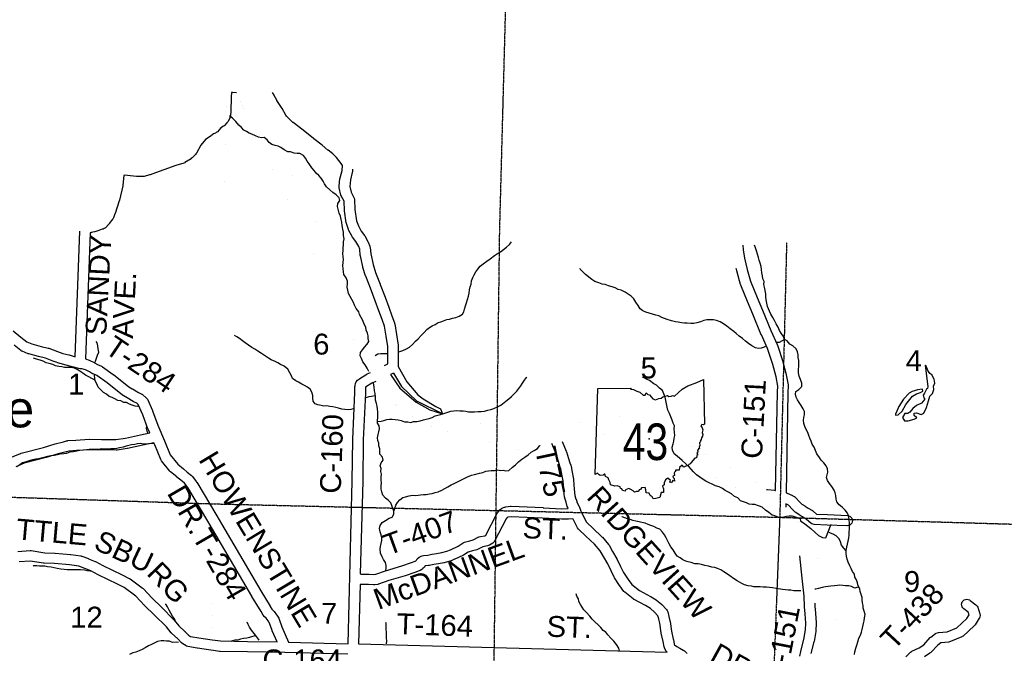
# Model space of a CAD drawing. Header units: feet. Extents: x 0 to 202804, y -79218 to 133300.
# Tile 17 of 27: x 88676 to 107522, y 29433 to 41559. Entities that reach past the tile are written whole.
import ezdxf
from ezdxf.enums import TextEntityAlignment as Align

# ---------------------------------------------------------------- set-up
doc = ezdxf.new("R2010")
doc.units = ezdxf.units.FT
doc.header["$MEASUREMENT"] = 0
doc.linetypes.add('HIDDEN', pattern=[0.375, 0.25, -0.125])
doc.linetypes.add('HIDDEN2', pattern=[0.1875, 0.125, -0.0625])
for name, color, linetype in [('61', 7, 'Continuous'), ('62', 7, 'Continuous'), ('COUNTY-RD', 7, 'Continuous'), ('CR-TEXT', 7, 'Continuous'), ('MTEXT', 2, 'Continuous'), ('RT-MKR', 7, 'Continuous'), ('SECTION', 8, 'HIDDEN2'), ('SECTION-TEXT', 8, 'Continuous'), ('STATE-FEDERAL', 2, 'Continuous'), ('TOWNSHIP-LINE', 9, 'HIDDEN'), ('TR-TEXT', 6, 'Continuous'), ('TWP-RD', 6, 'Continuous'), ('WATERWAY', 14, 'Continuous')]:
    doc.layers.add(name, color=color, linetype=linetype)
doc.styles.add('Arial', font='arial.ttf')

# ---------------------------------------------------------------- blocks, each defined once
blk = doc.blocks.new('SR3  _')
at = {"layer": '61', "color": 0, "linetype": 'Continuous'}
blk.add_lwpolyline([(-794, 884), (-240, 893), (-249, 876), (-197, 872), (-141, 842), (-94, 823), (-37, 777), (-2, 778), (12, 815), (39, 786), (70, 781), (124, 713), (168, 698), (222, 722), (262, 725), (291, 749), (367, 768), (388, 756), (428, 759), (448, 768), (484, 760), (545, 812), (609, 873), (707, 931), (853, 985), (968, 1034), (985, 294), (985, 294), (968, 283), (941, 288), (924, 267), (946, 233), (956, 196), (947, 156), (956, 122), (950, 94), (933, 67), (927, 40), (913, 12), (914, -3), (901, -16), (903, -62), (896, -88), (899, -110), (877, -115), (882, -134), (868, -148), (871, -172), (855, -188), (870, -219), (858, -229), (848, -266), (820, -274), (763, -343), (744, -369), (721, -376), (709, -403), (681, -403), (640, -421), (613, -389), (566, -428), (560, -472), (501, -471), (503, -494), (490, -500), (478, -523), (485, -563), (457, -573), (460, -596), (478, -610), (486, -655), (456, -646), (432, -683), (407, -674), (415, -643), (373, -605), (333, -635), (312, -684), (312, -717), (282, -737), (301, -783), (298, -815), (299, -845), (261, -844), (239, -926), (239, -926), (174, -942), (129, -951), (114, -914), (81, -895), (61, -857), (15, -852), (4, -800), (-2, -759), (-65, -769), (-82, -795), (-104, -801), (-117, -827), (-148, -829), (-180, -841), (-202, -816), (-255, -791), (-279, -778), (-330, -798), (-340, -822), (-380, -812), (-390, -785), (-414, -777), (-419, -748), (-471, -733), (-511, -739), (-581, -716), (-585, -679), (-609, -633), (-621, -602), (-665, -577), (-674, -540), (-689, -541), (-701, -556), (-751, -563), (-770, -548), (-798, -522), (-834, -543), (-834, -543), (-794, 884)], close=True, dxfattribs=at)
at = {"layer": '61', "color": 0}
blk.add_point((63, 48), dxfattribs=at)
at = {"layer": '62', "color": 0, "linetype": 'Continuous'}
blk.add_line((-834, -543), (-794, 884), dxfattribs=at)
for points in [[(-794, 884), (-240, 893), (-249, 876), (-197, 872), (-141, 842), (-94, 823), (-37, 777), (-2, 778), (12, 815), (39, 786), (70, 781), (124, 713), (168, 698), (222, 722), (262, 725), (291, 749), (367, 768), (388, 756), (428, 759), (448, 768), (484, 760), (545, 812), (609, 873), (707, 931), (853, 985), (968, 1034), (985, 294)], [(985, 294), (968, 283), (941, 288), (924, 267), (946, 233), (956, 196), (947, 156), (956, 122), (950, 94), (933, 67), (927, 40), (913, 12), (914, -3), (901, -16), (903, -62), (896, -88), (899, -110), (877, -115), (882, -134), (868, -148), (871, -172), (855, -188), (870, -219), (858, -229), (848, -266), (820, -274), (763, -343), (744, -369), (721, -376), (709, -403), (681, -403), (640, -421), (613, -389), (566, -428), (560, -472), (501, -471), (503, -494), (490, -500), (478, -523), (485, -563), (457, -573), (460, -596), (478, -610), (486, -655), (456, -646), (432, -683), (407, -674), (415, -643), (373, -605), (333, -635), (312, -684), (312, -717), (282, -737), (301, -783), (298, -815), (299, -845), (261, -844), (239, -926)], [(239, -926), (174, -942), (129, -951), (114, -914), (81, -895), (61, -857), (15, -852), (4, -800), (-2, -759), (-65, -769), (-82, -795), (-104, -801), (-117, -827), (-148, -829), (-180, -841), (-202, -816), (-255, -791), (-279, -778), (-330, -798), (-340, -822), (-380, -812), (-390, -785), (-414, -777), (-419, -748), (-471, -733), (-511, -739), (-581, -716), (-585, -679), (-609, -633), (-621, -602), (-665, -577), (-674, -540), (-689, -541), (-701, -556), (-751, -563), (-770, -548), (-798, -522), (-834, -543)]]:
    blk.add_lwpolyline(points, dxfattribs=at)

msp = doc.modelspace()

# ---------------------------------------------------------------- linework, layer by layer
at = {"layer": 'COUNTY-RD', "linetype": 'Continuous'}
for p, q in [((95923, 34924), (96084, 34630)), ((95829, 34795), (95981, 34541)), ((95981, 34541), (96274, 34267)), ((96084, 34630), (96296, 34382)), ((96296, 34382), (96398, 34304)), ((96398, 34304), (96643, 34157)), ((96274, 34267), (96764, 34020)), ((96643, 34157), (96731, 34114)), ((96731, 34114), (96769, 34014))]:
    msp.add_line(p, q, dxfattribs=at)
for points in [[(92826, 40162), (92750, 40164), (92750, 40164), (92731, 40165), (92727, 40080), (92727, 40080), (92716, 39797), (92716, 39797), (92716, 39790), (92705, 39700), (92693, 39661), (92693, 39661), (92693, 39661), (92693, 39661), (92693, 39661), (92660, 39605), (92660, 39605), (92644, 39584), (92594, 39534), (92581, 39524), (92579, 39522), (92529, 39489), (92463, 39416), (92439, 39397), (92422, 39389), (92386, 39376), (92355, 39347), (92345, 39339), (92342, 39337), (92233, 39263), (92144, 39159), (92058, 39002), (92057, 39000), (92043, 38981), (91978, 38913), (91961, 38900), (91959, 38897), (91840, 38824), (91837, 38822), (91816, 38813), (91664, 38768), (91438, 38688), (91438, 38688), (91274, 38629), (91274, 38629), (91172, 38591), (91169, 38590), (91164, 38588), (91058, 38559), (91031, 38555), (91027, 38555), (90915, 38560), (90915, 38560), (90912, 38560), (90798, 38568), (90797, 38569), (90792, 38569), (90690, 38582), (90670, 38580), (90670, 38575), (90651, 38390), (90650, 38388), (90649, 38378), (90586, 38102), (90584, 38097), (90583, 38092), (90502, 37850), (90500, 37847), (90500, 37845), (90470, 37769), (90463, 37756), (90457, 37746), (90391, 37656), (90388, 37654), (90382, 37646), (90316, 37578), (90294, 37561), (90273, 37552), (90258, 37548), (90258, 37548), (90190, 37527), (90113, 37502), (90110, 37501), (90107, 37500), (90047, 37484), (90042, 37483), (90039, 37482), (90026, 37480), (89938, 35066)], [(95660, 34941), (95723, 34973), (95723, 35050), (95722, 35302), (95691, 35499), (95690, 35500), (95690, 35500), (95661, 35696), (95613, 35820), (95613, 35821), (95612, 35823), (95553, 35989), (95482, 36180), (95389, 36422), (95300, 36649), (95300, 36651), (95298, 36655), (95247, 36818), (95246, 36822), (95244, 36826), (95197, 37039), (95196, 37049), (95195, 37052), (95185, 37168), (95165, 37220), (95110, 37314), (95048, 37398), (95042, 37408), (95041, 37410), (94979, 37522), (94979, 37524), (94972, 37539), (94970, 37544), (94970, 37544), (94932, 37657), (94931, 37667), (94928, 37674), (94895, 37899), (94894, 37907), (94894, 37908), (94884, 38084), (94835, 38178), (94834, 38181), (94826, 38202), (94794, 38338), (94792, 38361), (94792, 38371), (94807, 38519), (94808, 38523), (94810, 38534), (94846, 38673), (94852, 38768), (94832, 38805), (94742, 38923), (94668, 38992), (94578, 39060), (94577, 39061), (94573, 39064), (94467, 39155), (94304, 39282), (94303, 39283), (94302, 39284), (94100, 39447), (93910, 39589), (93907, 39593), (93898, 39600), (93786, 39714), (93771, 39734), (93771, 39735), (93701, 39859), (93599, 40015), (93596, 40019), (93596, 40020), (93547, 40106), (93547, 40106), (93547, 40106), (93547, 40106), (93547, 40106), (93544, 40112), (93518, 40164)], [(95048, 38696), (95045, 38651), (95044, 38647), (95042, 38632), (95005, 38492), (94993, 38367), (95018, 38260), (95071, 38159), (95075, 38143), (95083, 38118), (95094, 37924), (95125, 37712), (95159, 37611), (95213, 37512), (95274, 37429), (95281, 37420), (95281, 37420), (95281, 37420), (95281, 37420), (95281, 37420), (95342, 37313), (95342, 37313), (95349, 37299), (95377, 37227), (95380, 37209), (95383, 37200), (95394, 37076), (95439, 36874), (95488, 36719), (95576, 36495), (95576, 36495), (95576, 36494), (95669, 36251), (95669, 36251), (95670, 36250), (95741, 36057), (95741, 36057), (95741, 36056), (95800, 35891), (95851, 35757), (95853, 35746), (95857, 35737), (95888, 35531), (95921, 35327), (95922, 35311), (95922, 35311), (95922, 35311), (95922, 35310), (95922, 35310), (95923, 35050), (95923, 35050), (95923, 35050), (95923, 34924)], [(88554, 35606), (88696, 35483), (88812, 35393), (88908, 35355), (89087, 35306), (89223, 35274), (89231, 35271), (89236, 35270), (89403, 35206), (89504, 35170), (89615, 35144), (89617, 35143), (89621, 35143), (89739, 35108), (89827, 37514)], [(102515, 37245), (102521, 37152), (102551, 36994), (102601, 36780), (102664, 36553), (102792, 36245), (102792, 36245), (102792, 36245), (102895, 35998), (102896, 35998), (102896, 35998), (103056, 35608), (103174, 35342), (103175, 35339), (103178, 35332), (103281, 35017), (103281, 35015), (103282, 35012), (103347, 34771), (103348, 34767), (103349, 34764), (103384, 34573), (103386, 34555), (103386, 34550), (103380, 34425), (103344, 32502)], [(103145, 32550), (103180, 34430), (103180, 34431), (103180, 34434), (103186, 34548), (103153, 34723), (103090, 34958), (102989, 35265), (102872, 35528), (102872, 35528), (102871, 35530), (102711, 35922), (102608, 36168), (102608, 36168), (102477, 36481), (102476, 36485), (102473, 36493), (102408, 36728), (102407, 36730), (102407, 36732), (102391, 36798)], [(89866, 34879), (89839, 34878), (89834, 34878), (89808, 34881), (89710, 34908), (89709, 34908), (89708, 34908), (89567, 34950), (89454, 34976), (89448, 34978), (89443, 34979), (89335, 35018), (89333, 35019), (89332, 35019), (89171, 35081), (89039, 35112), (89038, 35113), (89036, 35113), (88850, 35164), (88844, 35166), (88840, 35167), (88726, 35212), (88712, 35218), (88701, 35226), (88571, 35327)], [(95092, 34421), (95094, 34539), (95095, 34540), (95096, 34557), (95105, 34597), (95116, 34627), (95141, 34657), (95161, 34672), (95162, 34672), (95162, 34672), (95178, 34684), (95185, 34689), (95185, 34690), (95318, 34774), (95321, 34776), (95328, 34779), (95390, 34809)], [(95829, 34795), (95774, 34770)], [(95492, 34636), (95419, 34601), (95296, 34523), (95294, 34522), (95292, 34415), (95292, 34415), (95292, 34413), (95252, 33520), (95241, 32726), (95241, 32726), (95241, 32725), (95196, 30951)], [(93822, 29647), (94962, 29617), (95041, 32730), (95052, 33525), (95052, 33525), (95052, 33528), (95092, 34421)], [(103340, 32292), (103339, 32231)], [(88642, 31384), (88876, 31398), (88882, 31398), (88897, 31397), (89157, 31356), (89350, 31350), (89350, 31350), (89355, 31349), (89649, 31324), (89650, 31324), (89654, 31324), (89847, 31297), (89856, 31293), (89868, 31291), (89992, 31245), (89994, 31244), (89995, 31243), (90121, 31191), (90129, 31187), (90129, 31187), (90270, 31113), (90636, 30934), (90637, 30934), (90772, 30867), (90778, 30864), (90788, 30858), (91023, 30684), (91027, 30680), (91037, 30672), (91211, 30487)], [(92387, 29487), (92387, 29487), (92332, 29495), (92332, 29495), (92078, 29530), (92077, 29530), (92075, 29531), (91896, 29561), (91866, 29572), (91864, 29573), (91863, 29573), (91863, 29573), (91863, 29573), (91796, 29611), (91796, 29612), (91772, 29631), (91701, 29708), (91584, 29816), (91579, 29822), (91575, 29826), (91484, 29937), (91251, 30172), (91070, 30344), (91069, 30347), (91067, 30348), (90897, 30529), (90676, 30691), (90549, 30754), (90549, 30754), (90181, 30934), (90178, 30935), (90178, 30935), (90040, 31008), (89920, 31058), (89808, 31100), (89630, 31125), (89340, 31150), (89145, 31157), (89144, 31157), (89133, 31158), (88877, 31197), (88666, 31186)], [(95191, 30751), (95162, 29612)], [(91211, 30487), (91390, 30316), (91391, 30315), (91392, 30314), (91629, 30075), (91633, 30070), (91636, 30067), (91725, 29958), (91840, 29852), (91842, 29849), (91845, 29846), (91909, 29778), (91948, 29756), (92107, 29728), (92359, 29693), (92360, 29693), (92360, 29693), (92416, 29685), (92416, 29685), (92522, 29669), (93038, 29661), (93038, 29661), (93602, 29651)], [(94959, 29418), (93754, 29448), (93754, 29448), (93035, 29461), (93035, 29461), (92512, 29469), (92512, 29469), (92499, 29470), (92387, 29487)]]:
    msp.add_lwpolyline(points, dxfattribs=at)
at = {"layer": 'SECTION'}
for points in [[(97132, 10533), (97536, 21392), (97633, 24109), (97760, 29451), (97864, 37518), (98006, 42814), (98101, 46520), (98101, 46520), (98090, 48228), (98261, 53481), (98368, 57988)], [(103355, 37297), (103224, 32036)], [(60181, 33228), (70860, 32988), (75720, 32742), (75720, 32742), (76216, 32725), (87057, 32469), (92430, 32292), (97832, 32165), (97871, 32164)], [(97795, 32166), (103224, 32036)], [(103224, 32036), (113634, 31731)]]:
    msp.add_lwpolyline(points, dxfattribs=at)
at = {"layer": 'SECTION', "flags": 128}
msp.add_lwpolyline([(103223, 32023), (103014, 26655), (102873, 21262), (102711, 15964), (102640, 13220)], dxfattribs=at)
at = {"layer": 'STATE-FEDERAL', "linetype": 'Continuous'}
for p, q in [((95774, 34770), (95951, 34505)), ((95951, 34505), (96262, 34239)), ((96262, 34239), (96527, 34095)), ((96527, 34095), (96768, 34014))]:
    msp.add_line(p, q, dxfattribs=at)
at = {"layer": 'STATE-FEDERAL', "linetype": 'Continuous', "const_width": 0.05}
for points in [[(95390, 34809), (95112, 35339), (94532, 36576), (93781, 38156), (93264, 39198), (92826, 40162)], [(95660, 34941), (95381, 35472), (94803, 36704), (94051, 38288), (93535, 39327), (93169, 40133)], [(97157, 33608), (96859, 33671), (96571, 33762), (96371, 33840), (95951, 34112), (95624, 34442), (95492, 34636)], [(97219, 33901), (96935, 33961), (96768, 34014)], [(102968, 32570), (102548, 32848), (101791, 33247), (101111, 33628), (100690, 33848), (100474, 33940), (100290, 33986), (100009, 33956), (99326, 33829), (98876, 33758), (98516, 33672), (98339, 33648), (98116, 33632), (97922, 33683), (97768, 33744), (97597, 33815), (97328, 33878), (97219, 33901)], [(98862, 33446), (98571, 33377), (98371, 33350), (98088, 33329), (97828, 33398), (97655, 33466), (97505, 33529), (97262, 33585), (97157, 33608)], [(103611, 31299), (103589, 31365), (103447, 31618), (103259, 31865), (103129, 32016), (102791, 32327), (102395, 32590), (101647, 32983), (100968, 33364), (100562, 33577), (100378, 33654), (100269, 33682), (100052, 33659), (99377, 33533), (99062, 33484)], [(104521, 29355), (104351, 29916), (104140, 30617), (103996, 31102), (103864, 31488), (103698, 31783), (103492, 32053), (103345, 32225), (103339, 32231)], [(104684, 27781), (104659, 27843), (104462, 28542), (104383, 28804), (104253, 29205), (104064, 29829), (103895, 30391)]]:
    msp.add_lwpolyline(points, dxfattribs=at)
at = {"layer": 'TOWNSHIP-LINE', "const_width": 0.03}
msp.add_lwpolyline([(91817, 10612), (92567, 37592), (92567, 37592), (92992, 53589), (93289, 64195), (93445, 69902), (93445, 69902), (93804, 80538), (94259, 102189), (94259, 102189), (94431, 107636), (94660, 117211), (94890, 123288), (95062, 128621), (95128, 133300)], dxfattribs=at)
at = {"layer": 'TWP-RD', "linetype": 'Continuous'}
for points in [[(89938, 35066), (90006, 35043), (90016, 35039), (90018, 35038), (90101, 34998), (90107, 34995), (90107, 34995), (90168, 34960), (90243, 34926), (90252, 34921), (90259, 34917), (90467, 34771), (90467, 34770), (90471, 34767), (90764, 34535), (90832, 34495), (90832, 34495), (90833, 34495), (90833, 34494), (90833, 34494), (90835, 34494), (90950, 34423), (91014, 34393), (91021, 34389), (91036, 34378), (91093, 34329), (91115, 34303), (91120, 34294), (91217, 34078), (91217, 34076), (91219, 34071), (91319, 33799), (91445, 33499), (91445, 33499), (91445, 33499), (91558, 33230), (91702, 33053), (91810, 32961), (91884, 32901), (91965, 32837), (91974, 32827), (91983, 32819), (92057, 32720), (92063, 32711), (92064, 32711), (92447, 32064), (92447, 32063), (92447, 32063), (92537, 31910), (92537, 31910), (92537, 31910), (92537, 31910), (92537, 31910), (93292, 30625), (93469, 30335), (93470, 30333), (93471, 30331), (93502, 30275), (93534, 30248), (93541, 30239), (93547, 30233), (93594, 30172), (93600, 30164), (93601, 30163), (93636, 30106), (93637, 30104), (93645, 30086), (93695, 29941), (93822, 29647)], [(88521, 33186), (88690, 33258), (88695, 33259), (88704, 33262), (89129, 33374), (89354, 33440), (89356, 33441), (89357, 33441), (89516, 33483), (89574, 33500), (89592, 33502), (89596, 33503), (89754, 33513), (89754, 33513), (90006, 33529), (90012, 33529), (90014, 33529), (90242, 33526), (90242, 33526), (90518, 33522), (90701, 33551), (90990, 33613), (90990, 33613), (90990, 33613), (91165, 33649), (91133, 33724), (91133, 33725), (91132, 33728), (91033, 33999), (90946, 34192), (90916, 34218), (90859, 34244), (90852, 34248), (90850, 34250), (90731, 34323), (90657, 34366), (90657, 34366), (90657, 34366), (90656, 34367), (90656, 34367), (90645, 34374), (90349, 34609), (90152, 34748), (90081, 34780), (90074, 34784), (90073, 34784), (90011, 34819), (89937, 34855), (89866, 34879)], [(93602, 29651), (93510, 29865), (93510, 29867), (93508, 29872), (93460, 30011), (93433, 30054), (93395, 30103), (93357, 30136), (93336, 30161), (93336, 30163), (93297, 30232), (93121, 30522), (93120, 30523), (93120, 30523), (93120, 30523), (93120, 30523), (93120, 30523), (92364, 31809), (92364, 31810), (92364, 31810), (92275, 31962), (92275, 31962), (91894, 32604), (91831, 32688), (91760, 32745), (91760, 32745), (91759, 32745), (91684, 32805), (91683, 32806), (91681, 32808), (91565, 32907), (91559, 32915), (91552, 32920), (91393, 33115), (91384, 33128), (91379, 33140), (91260, 33422), (91260, 33422), (91244, 33461), (91031, 33417), (90740, 33355), (90737, 33354), (90735, 33354), (90541, 33323), (90526, 33322), (90524, 33322), (90240, 33326), (90240, 33326), (90015, 33329), (89766, 33313), (89766, 33313), (89766, 33313), (89619, 33304), (89570, 33290), (89569, 33290), (89567, 33289), (89410, 33248), (89184, 33182), (89183, 33181), (89181, 33181), (88762, 33071), (88603, 33003)], [(98950, 33230), (98867, 33433), (98867, 33433), (98866, 33435), (98862, 33446)], [(99062, 33484), (99137, 33301), (99138, 33298), (99141, 33291), (99179, 33161), (99205, 33080), (99223, 33034), (99225, 33025), (99229, 33014), (99243, 32930), (99277, 32764), (99278, 32752), (99279, 32750), (99289, 32571), (99304, 32451), (99324, 32381), (99325, 32380), (99325, 32380), (99344, 32311), (99382, 32245), (99383, 32245), (99390, 32230), (99419, 32152), (99448, 32090), (99523, 31941), (99650, 31820), (99820, 31664), (99825, 31658), (99829, 31655), (99946, 31514), (99956, 31500), (99956, 31500), (100022, 31384), (100022, 31384), (100105, 31241), (100105, 31241), (100108, 31236), (100177, 31100), (100177, 31099), (100178, 31097), (100234, 30979), (100321, 30843), (100393, 30750), (100537, 30635), (100753, 30521), (100757, 30519), (100761, 30516), (100859, 30454), (100860, 30453), (100868, 30447), (100959, 30374), (100963, 30369), (100970, 30364), (101057, 30269), (101070, 30251), (101081, 30224), (101102, 30138), (101123, 30054), (101123, 30047), (101125, 30044), (101151, 29857), (101187, 29704), (101187, 29700), (101188, 29698), (101203, 29608), (101209, 29596), (101256, 29560), (101314, 29528), (101377, 29495), (101380, 29493), (101400, 29478), (101437, 29441), (101448, 29428)], [(95196, 30951), (95213, 30950), (95361, 30947), (95361, 30947), (95365, 30947), (95452, 30941), (95490, 30948), (95677, 31012), (95678, 31013), (95680, 31013), (95992, 31108), (96175, 31170), (96247, 31195), (96259, 31203), (96270, 31214), (96286, 31239), (96320, 31272), (96322, 31273), (96362, 31294), (96381, 31299), (96406, 31307), (96485, 31309), (96566, 31327), (96569, 31327), (96570, 31327), (96655, 31342), (96755, 31361), (96852, 31386), (96920, 31415), (97067, 31485), (97164, 31546), (97167, 31548), (97190, 31557), (97289, 31585), (97359, 31605), (97465, 31659), (97472, 31660), (97494, 31668), (97580, 31682), (97601, 31696), (97812, 32104), (97814, 32108), (97822, 32120), (97867, 32176), (97895, 32201), (97901, 32204), (97951, 32228), (97965, 32231), (97984, 32237), (98070, 32246), (98080, 32247), (98085, 32247), (98695, 32220), (98695, 32219), (98697, 32219), (99054, 32198), (99173, 32202), (99176, 32202), (99165, 32221), (99165, 32221), (99155, 32244), (99133, 32325), (99110, 32402), (99108, 32413), (99107, 32418), (99090, 32550), (99090, 32556), (99089, 32556), (99079, 32731), (99047, 32892), (99047, 32893), (99047, 32894), (99033, 32970), (99017, 33010), (99017, 33012), (99015, 33016), (98988, 33102), (98988, 33103), (98987, 33104), (98950, 33230)], [(102968, 32570), (102971, 32570), (102978, 32570), (102989, 32569), (103124, 32554), (103128, 32553), (103137, 32551), (103145, 32550)], [(103344, 32502), (103363, 32498), (103378, 32493), (103385, 32491), (103438, 32467), (103442, 32465), (103443, 32465), (103500, 32434), (103503, 32433), (103526, 32414), (103611, 32324), (103649, 32290), (103707, 32252), (103707, 32252), (103708, 32251), (103765, 32213), (103849, 32163), (103849, 32162), (103863, 32152), (103926, 32098), (104140, 32086), (104519, 32072), (104565, 32058), (104602, 32022), (104615, 31972), (104602, 31922), (104565, 31885), (104515, 31872), (104511, 31872), (104132, 31886), (104132, 31886), (104130, 31886), (103881, 31900), (103836, 31913), (103821, 31924), (103739, 31996), (103660, 32042), (103660, 32042), (103656, 32045), (103597, 32085), (103597, 32085), (103533, 32127), (103532, 32128), (103522, 32136), (103474, 32178), (103472, 32181), (103468, 32184), (103392, 32265), (103352, 32286), (103340, 32292)], [(100251, 30611), (100242, 30618), (100160, 30724), (100156, 30730), (100155, 30731), (100062, 30876), (100059, 30880), (100056, 30888), (99998, 31011), (99931, 31143), (99849, 31284), (99849, 31284), (99849, 31285), (99787, 31393), (99680, 31521), (99515, 31674), (99514, 31674), (99514, 31675), (99373, 31808), (99355, 31831), (99352, 31836), (99268, 32001), (99268, 32002), (99266, 32005), (99266, 32005), (99265, 32005), (99265, 32005), (99180, 32002), (99056, 31998), (99053, 31998), (99047, 31998), (98686, 32020), (98083, 32046), (98022, 32040), (98009, 32034), (97985, 32004), (97766, 31579), (97763, 31575), (97730, 31541), (97669, 31502), (97666, 31501), (97632, 31489), (97542, 31473), (97441, 31422), (97438, 31422), (97423, 31415), (97344, 31392), (97344, 31392), (97343, 31392), (97258, 31369), (97168, 31313), (97165, 31311), (97158, 31307), (97004, 31234), (97003, 31234), (97000, 31232), (96923, 31199), (96918, 31198), (96909, 31194), (96802, 31167), (96798, 31166), (96795, 31165), (96692, 31146), (96691, 31145), (96690, 31145), (96606, 31131), (96518, 31112), (96503, 31110), (96501, 31110), (96439, 31108), (96433, 31099), (96432, 31097), (96422, 31084), (96395, 31055), (96372, 31037), (96372, 31037), (96339, 31018), (96339, 31018), (96339, 31018), (96338, 31017), (96338, 31017), (96322, 31010), (96241, 30981), (96240, 30981), (96239, 30981), (96055, 30918), (96054, 30918), (96052, 30917), (95740, 30823), (95547, 30756), (95539, 30755), (95532, 30752), (95474, 30742), (95457, 30741), (95450, 30741), (95354, 30748), (95208, 30750), (95208, 30750), (95205, 30751), (95191, 30751)], [(103610, 29375), (103625, 29464), (103626, 29467), (103627, 29472), (103684, 29695), (103716, 29880), (103721, 30007), (103710, 30187), (103698, 30321), (103698, 30325), (103698, 30326), (103689, 30525), (103651, 30869), (103651, 30870), (103651, 30871), (103611, 31299)], [(95162, 29612), (101068, 29453), (101044, 29480), (101042, 29484), (101019, 29529), (101017, 29535), (101009, 29559), (100992, 29661), (100955, 29815), (100954, 29822), (100953, 29824), (100927, 30011), (100908, 30089), (100908, 30090), (100907, 30090), (100892, 30152), (100827, 30223), (100747, 30288), (100656, 30346), (100435, 30462), (100432, 30464), (100420, 30473), (100259, 30601), (100251, 30611)], [(103895, 30391), (103897, 30337), (103910, 30203), (103910, 30200), (103910, 30200), (103920, 30013), (103921, 30008), (103921, 30004), (103915, 29866), (103915, 29864), (103914, 29852), (103881, 29657), (103879, 29654), (103879, 29649), (103821, 29426)], [(105636, 29365), (105729, 29454), (105748, 29469), (105755, 29472), (105893, 29538), (105979, 29596), (106106, 29732), (106114, 29739), (106118, 29743), (106208, 29812), (106219, 29820), (106262, 29833), (106431, 29846), (106612, 29923), (106804, 30098), (106849, 30170), (106833, 30222), (106748, 30285), (106742, 30292), (106731, 30301), (106727, 30305), (106717, 30320), (106704, 30370), (106717, 30420), (106754, 30456), (106804, 30470), (106854, 30456), (106864, 30448), (106867, 30446), (106978, 30363), (107005, 30333), (107014, 30313), (107054, 30187), (107059, 30156), (107045, 30106), (107043, 30103), (106965, 29980), (106962, 29977), (106948, 29959), (106734, 29763), (106717, 29751), (106706, 29745), (106494, 29656), (106475, 29652), (106463, 29648), (106307, 29636), (106247, 29590), (106117, 29451), (106103, 29439), (106099, 29436), (105997, 29368)]]:
    msp.add_lwpolyline(points, dxfattribs=at)
at = {"layer": 'WATERWAY'}
for points in [[(95357, 34826), (95353, 34836), (95330, 34892), (95287, 34956), (95245, 35014), (95216, 35072), (95193, 35128), (95201, 35190), (95238, 35242), (95282, 35295), (95324, 35351), (95361, 35402), (95347, 35456), (95346, 35506), (95332, 35558), (95307, 35618), (95304, 35674), (95272, 35730), (95243, 35800), (95212, 35862), (95182, 35914), (95167, 35966), (95118, 36031), (95083, 36093), (95063, 36149), (95036, 36207), (95003, 36259), (94971, 36321), (94956, 36381), (94945, 36439), (94949, 36501), (94952, 36553), (94922, 36621), (94881, 36681), (94872, 36735), (94866, 36795), (94863, 36847), (94866, 36916), (94874, 36968), (94865, 37022), (94861, 37086), (94868, 37142), (94870, 37192), (94871, 37249), (94875, 37309), (94884, 37363), (94875, 37431), (94873, 37493), (94862, 37549), (94847, 37621), (94845, 37684), (94832, 37736), (94814, 37802), (94793, 37856), (94770, 37932), (94762, 37982), (94762, 37982), (94763, 38040), (94801, 38098), (94794, 38148), (94735, 38204), (94669, 38254), (94610, 38301), (94551, 38359), (94512, 38415), (94488, 38471), (94445, 38524), (94404, 38580), (94354, 38622), (94311, 38676), (94268, 38727), (94218, 38799), (94177, 38851), (94148, 38907), (94106, 38961), (94039, 38998), (93987, 38998), (93927, 39007), (93858, 39027), (93808, 39028), (93739, 39066), (93677, 39115), (93624, 39139), (93564, 39152), (93503, 39170), (93449, 39206), (93412, 39261), (93358, 39303), (93306, 39295), (93249, 39308), (93191, 39338), (93118, 39369), (93066, 39387), (93015, 39420), (92965, 39442), (92922, 39498), (92872, 39543), (92815, 39613), (92750, 39675), (92695, 39718), (92693, 39720)], [(95918, 35196), (95953, 35206), (96011, 35229), (96081, 35260), (96135, 35294), (96195, 35345), (96250, 35404), (96304, 35454), (96358, 35517), (96421, 35570), (96471, 35628), (96523, 35667), (96574, 35703), (96628, 35728), (96684, 35762), (96738, 35779), (96788, 35795), (96854, 35820), (96904, 35829), (96962, 35847), (97024, 35862), (97088, 35882), (97150, 35921), (97178, 35971), (97191, 36022), (97209, 36080), (97230, 36142), (97250, 36207), (97265, 36267), (97279, 36325), (97286, 36387), (97300, 36446), (97319, 36496), (97325, 36560), (97350, 36625), (97374, 36679), (97407, 36735), (97445, 36786), (97490, 36842), (97546, 36885), (97616, 36940), (97682, 36983), (97767, 37045), (97819, 37084), (97877, 37119), (97935, 37159), (97997, 37204), (98054, 37259), (98088, 37309)], [(104653, 29411), (104660, 29463), (104678, 29531), (104697, 29590), (104719, 29654), (104740, 29722), (104768, 29781), (104787, 29835), (104799, 29889), (104812, 29948), (104826, 30002), (104839, 30052), (104843, 30110), (104856, 30175), (104837, 30237), (104823, 30295), (104820, 30347), (104810, 30399), (104803, 30453), (104799, 30503), (104784, 30555), (104763, 30615), (104757, 30667), (104726, 30727), (104714, 30781), (104691, 30837), (104664, 30889), (104654, 30947), (104617, 31001), (104592, 31055), (104566, 31109), (104535, 31175), (104516, 31233), (104502, 31289), (104495, 31345), (104497, 31397), (104510, 31461), (104520, 31521), (104535, 31580), (104544, 31642), (104554, 31696), (104555, 31756), (104559, 31810), (104558, 31871), (104560, 31927), (104555, 31983), (104546, 32053), (104522, 32117), (104479, 32175), (104418, 32230), (104364, 32272), (104317, 32330), (104302, 32382), (104296, 32452), (104287, 32502), (104264, 32554), (104220, 32622), (104175, 32684), (104140, 32743), (104120, 32795), (104133, 32846), (104143, 32900), (104140, 32964), (104115, 33020), (104065, 33078), (104014, 33127), (103983, 33181), (103932, 33251), (103908, 33315), (103883, 33375), (103846, 33435), (103826, 33493), (103801, 33549), (103778, 33603), (103760, 33659), (103731, 33713), (103702, 33776), (103682, 33832), (103679, 33893), (103685, 33943), (103696, 33997), (103698, 34059), (103675, 34111), (103632, 34173), (103595, 34231), (103565, 34285), (103540, 34337), (103526, 34393), (103533, 34445), (103591, 34481), (103591, 34481), (103645, 34542), (103646, 34602), (103619, 34674), (103594, 34736), (103580, 34800), (103583, 34868), (103589, 34921), (103590, 34971), (103591, 35039), (103579, 35091), (103576, 35145), (103562, 35203), (103537, 35257), (103474, 35315), (103420, 35352), (103369, 35414), (103315, 35440), (103296, 35494), (103249, 35557), (103222, 35611), (103196, 35675), (103157, 35739), (103122, 35799), (103092, 35857), (103053, 35921), (103026, 35981), (102991, 36069), (102976, 36135), (102964, 36197), (102957, 36253), (102959, 36313), (102942, 36375), (102933, 36441), (102921, 36493), (102926, 36547), (102902, 36601), (102891, 36659), (102878, 36717), (102872, 36776), (102867, 36834), (102846, 36898), (102832, 36956), (102817, 37008), (102801, 37072), (102778, 37138), (102757, 37190), (102738, 37243)], [(102973, 35314), (102927, 35294), (102869, 35273), (102818, 35267), (102760, 35280), (102692, 35320), (102627, 35365), (102566, 35409), (102510, 35459), (102447, 35502), (102392, 35554), (102342, 35592), (102275, 35645), (102210, 35695), (102150, 35738), (102083, 35778), (102016, 35803), (101954, 35815), (101882, 35816), (101830, 35814), (101768, 35799), (101704, 35774), (101640, 35756), (101577, 35747), (101523, 35747), (101455, 35748), (101403, 35754), (101343, 35757), (101280, 35767), (101226, 35778), (101151, 35798), (101071, 35821), (101019, 35839), (100968, 35862), (100908, 35890), (100853, 35907), (100787, 35923), (100727, 35942), (100662, 35964), (100606, 35989), (100555, 36027), (100512, 36091), (100468, 36155), (100433, 36217), (100380, 36266), (100263, 36345), (100188, 36383), (100134, 36398), (100071, 36428), (100019, 36446), (99947, 36465), (99880, 36490), (99826, 36500), (99761, 36526), (99687, 36551), (99630, 36585), (99509, 36684), (99406, 36785), (99397, 36797)], [(95056, 34114), (95013, 34097), (94963, 34095), (94902, 34100), (94840, 34106), (94778, 34125), (94726, 34135), (94669, 34150), (94611, 34156), (94551, 34169), (94498, 34165), (94444, 34176), (94384, 34186), (94333, 34209), (94295, 34261), (94286, 34315), (94284, 34369), (94271, 34428), (94234, 34487), (94184, 34529), (94129, 34561), (94077, 34586), (94014, 34622), (93960, 34649), (93901, 34689), (93881, 34741), (93850, 34801), (93811, 34871), (93740, 34926), (93670, 34962), (93619, 34995), (93563, 35015), (93492, 35052), (93438, 35084), (93381, 35122), (93302, 35173), (93232, 35215), (93179, 35252), (93119, 35288), (93056, 35331), (92993, 35373), (92943, 35411), (92884, 35456), (92832, 35488), (92787, 35514)], [(103315, 35440), (103213, 35383), (103157, 35384), (103153, 35383)], [(90116, 34997), (90125, 35025), (90144, 35081), (90168, 35141), (90189, 35196), (90181, 35258), (90174, 35314), (90157, 35376), (90141, 35402)], [(90123, 34658), (89933, 34756), (89882, 34792), (89828, 34830), (89777, 34863), (89723, 34887), (89664, 34900), (89598, 34900), (89534, 34905), (89482, 34915), (89423, 34922), (89361, 34934), (89309, 34957), (89238, 34977), (89184, 34990), (89123, 35022), (89067, 35042), (88998, 35065), (88940, 35079), (88939, 35079)], [(95478, 35134), (95532, 35161), (95590, 35171), (95642, 35170), (95703, 35168), (95711, 35169)], [(106057, 34537), (106051, 34499), (106031, 34489), (105994, 34414), (105966, 34376), (105979, 34324), (105999, 34298), (105940, 34221), (105840, 34178), (105768, 34118), (105713, 34047), (105673, 34024), (105619, 34024), (105575, 33943), (105612, 33884), (105680, 33882), (105798, 33913), (105846, 33942), (105796, 33981), (105797, 34028), (105843, 34038), (105928, 34003), (105984, 34031), (106035, 34140), (106070, 34267), (106097, 34353), (106149, 34404), (106174, 34480), (106167, 34548), (106193, 34601), (106178, 34679), (106137, 34761), (106097, 34788), (106056, 34848), (106033, 34916), (106013, 34948)], [(106013, 34948), (106009, 34943), (106057, 34537)], [(90962, 34147), (90938, 34158), (90888, 34163), (90830, 34183), (90779, 34200), (90719, 34234), (90668, 34235), (90612, 34263), (90552, 34272), (90495, 34304), (90445, 34330), (90392, 34349), (90336, 34393), (90283, 34425), (90180, 34526), (90151, 34590), (90124, 34650), (90114, 34700), (90105, 34752), (90105, 34755)], [(95525, 33871), (95595, 33876), (95647, 33890), (95701, 33909), (95755, 33915), (95805, 33916), (95860, 33908), (95920, 33898), (95978, 33885), (96043, 33865), (96103, 33864), (96163, 33851), (96215, 33867), (96278, 33870), (96340, 33882), (96404, 33901), (96454, 33913), (96512, 33926), (96570, 33946), (96630, 33975), (96680, 33989), (96730, 34000), (96792, 34022), (96868, 34047), (96930, 34066), (96986, 34076), (97042, 34077), (97100, 34073), (97163, 34072), (97217, 34064), (97269, 34051), (97325, 34055), (97384, 34052), (97452, 34060), (97510, 34059), (97572, 34067), (97638, 34088), (97696, 34101), (97750, 34121), (97822, 34150), (97886, 34181), (97982, 34260), (98039, 34304), (98091, 34345), (98143, 34397), (98194, 34450), (98270, 34551), (98301, 34605), (98339, 34658), (98379, 34714), (98384, 34718)], [(103613, 32007), (103523, 32040), (103467, 32058), (103406, 32057), (103354, 32053), (103300, 32038), (103250, 32032), (103192, 32041), (103127, 32061), (103077, 32078), (103016, 32126), (102954, 32169), (102889, 32227), (102748, 32282), (102694, 32281), (102639, 32289), (102585, 32313), (102527, 32334), (102474, 32350), (102421, 32405), (102359, 32433), (102302, 32485), (102244, 32518), (102181, 32550), (102125, 32585), (102062, 32617), (101992, 32640), (101929, 32672), (101875, 32697), (101812, 32725), (101756, 32761), (101693, 32802), (101630, 32848), (101574, 32903), (101484, 33007), (101424, 33058), (101357, 33122), (101258, 33203), (101203, 33249), (101174, 33319), (101165, 33375), (101181, 33439), (101196, 33494), (101206, 33550), (101213, 33604), (101207, 33664), (101206, 33728), (101208, 33785), (101187, 33839), (101164, 33895), (101140, 33956), (101111, 34024), (101084, 34088), (101072, 34146), (101057, 34208), (101046, 34273), (101028, 34335), (101005, 34401), (100978, 34462), (100925, 34506), (100867, 34562), (100814, 34593), (100731, 34653), (100675, 34680), (100616, 34712), (100596, 34720)], [(95837, 32153), (95783, 32311), (95729, 32363), (95678, 32402), (95629, 32462), (95607, 32526), (95598, 32576), (95593, 32638), (95599, 32692), (95596, 32748), (95598, 32803), (95603, 32859), (95591, 32915), (95592, 32971), (95573, 33023), (95593, 33077), (95635, 33130), (95620, 33188), (95571, 33242), (95567, 33296), (95570, 33348), (95552, 33402), (95551, 33452), (95531, 33506), (95526, 33558), (95539, 33620), (95553, 33673), (95564, 33729), (95554, 33783), (95525, 33837), (95525, 33891), (95534, 33943), (95532, 33995), (95531, 34052), (95523, 34108), (95516, 34160), (95507, 34216), (95489, 34280), (95484, 34344), (95478, 34402), (95469, 34458), (95460, 34534), (95451, 34602), (95441, 34621)], [(95482, 34360), (95412, 34347), (95362, 34339), (95304, 34324), (95297, 34323)], [(105803, 34453), (105761, 34446), (105699, 34410), (105590, 34294), (105503, 34157), (105462, 34065), (105438, 34010), (105440, 33992), (105488, 33995), (105566, 34066), (105639, 34195), (105766, 34356), (105844, 34397), (105918, 34424), (105964, 34448), (105957, 34486), (105863, 34472)], [(105863, 34472), (105803, 34453)], [(91136, 33631), (91117, 33684), (91105, 33734), (91108, 33778)], [(91235, 33446), (91046, 33436), (90991, 33446), (90929, 33443), (90877, 33431), (90819, 33422), (90767, 33408), (90715, 33397), (90659, 33379), (90589, 33364), (90535, 33350), (90485, 33345), (90420, 33345), (90360, 33342), (90294, 33338), (90244, 33343), (90188, 33331), (90130, 33330), (90065, 33334), (90007, 33333), (89953, 33327), (89897, 33318), (89829, 33313), (89767, 33301), (89704, 33290), (89636, 33280), (89574, 33259), (89522, 33251), (89454, 33244), (89402, 33231), (89342, 33217), (89270, 33214), (89206, 33200), (89140, 33177), (89090, 33165), (89037, 33156), (88983, 33150), (88923, 33133), (88859, 33114), (88803, 33096), (88733, 33075), (88679, 33041), (88620, 33002)], [(95686, 31020), (95691, 31061), (95689, 31115), (95676, 31169), (95640, 31227), (95611, 31282), (95584, 31346), (95577, 31429), (95583, 31479), (95592, 31533), (95608, 31593), (95609, 31643), (95597, 31702), (95574, 31755), (95565, 31820), (95575, 31878), (95614, 31938), (95680, 31977), (95748, 32016), (95808, 32040), (95838, 32095), (95837, 32153), (95837, 32153), (95855, 32205), (95874, 32266), (95908, 32318), (95955, 32373), (96009, 32413), (96059, 32430), (96129, 32444), (96197, 32457), (96249, 32455), (96300, 32462), (96350, 32464), (96404, 32473), (96456, 32475), (96520, 32482), (96570, 32488), (96628, 32509), (96688, 32525), (96756, 32554), (96816, 32589), (96870, 32621), (96932, 32656), (97002, 32691), (97066, 32721), (97130, 32750), (97184, 32780), (97249, 32807), (97325, 32842), (97379, 32856), (97480, 32881), (97544, 32896), (97598, 32916), (97652, 32927), (97702, 32931), (97762, 32934), (97830, 32943), (97882, 32933), (97933, 32937), (97983, 32924), (98041, 32932), (98107, 32993), (98166, 33040), (98222, 33098), (98286, 33147), (98342, 33186), (98407, 33232), (98467, 33279), (98523, 33314), (98589, 33354), (98634, 33409), (98636, 33403)], [(103629, 30625), (103615, 30625), (103555, 30626), (103495, 30630), (103438, 30639), (103386, 30641), (103332, 30646), (103276, 30654), (103155, 30673), (103087, 30684), (103027, 30690), (102970, 30697), (102906, 30701), (102846, 30706), (102788, 30706), (102731, 30707), (102681, 30717), (102619, 30722), (102548, 30746), (102496, 30769), (102407, 30821), (102338, 30866), (102270, 30914), (102207, 30957), (102153, 30989), (102094, 31027), (102033, 31054), (101979, 31072), (101925, 31083), (101858, 31103), (101788, 31112), (101728, 31130), (101665, 31147), (101599, 31145), (101531, 31168), (101474, 31182), (101424, 31195), (101372, 31221), (101319, 31257), (101262, 31294), (101224, 31346), (101181, 31412), (101140, 31472), (101110, 31529), (101081, 31581), (101048, 31641), (101020, 31701), (100981, 31753), (100926, 31807), (100872, 31828), (100815, 31860), (100759, 31877), (100707, 31897), (100648, 31924), (100582, 31936), (100531, 31948), (100471, 31963), (100415, 31975), (100362, 31994), (100310, 32006), (100260, 32025), (100207, 32043), (100201, 32043)], [(103725, 32011), (103700, 32022), (103654, 32021), (103612, 32007), (103618, 31967), (103701, 31909), (103816, 31824), (103899, 31743), (103968, 31687), (104043, 31652), (104109, 31644)], [(104109, 31644), (104209, 31904)], [(104497, 31394), (104448, 31444), (104405, 31500), (104385, 31564), (104358, 31626), (104301, 31678), (104249, 31711), (104198, 31733), (104152, 31755)], [(90054, 30998), (90024, 31005), (89968, 31010), (89918, 31024), (89843, 31027), (89785, 31031), (89659, 31030), (89584, 31033), (89530, 31038), (89462, 31046), (89395, 31057), (89337, 31071), (89277, 31084), (89208, 31090), (89158, 31099), (89054, 31098), (89004, 31104), (88943, 31106), (88937, 31103)], [(104737, 30706), (104658, 30678), (104596, 30708), (104543, 30725), (104485, 30727), (104433, 30732), (104377, 30736), (104327, 30731), (104273, 30725), (104200, 30720), (104102, 30705), (104034, 30693), (103968, 30674), (103912, 30660), (103893, 30657)], [(100159, 29474), (100144, 29529), (100101, 29599), (100048, 29665), (99992, 29721), (99933, 29784), (99892, 29836), (99842, 29870), (99797, 29927), (99746, 29979), (99687, 30037), (99633, 30088), (99586, 30146), (99525, 30212), (99474, 30266), (99440, 30317), (99413, 30369), (99413, 30369), (99380, 30423), (99370, 30475), (99341, 30529), (99325, 30573)], [(91661, 30055), (91639, 30090), (91598, 30144), (91572, 30198), (91539, 30258), (91508, 30322), (91473, 30374), (91470, 30379)], [(93261, 29682), (93244, 29701), (93212, 29753), (93165, 29809), (93114, 29875), (93077, 29932), (93051, 29984), (93029, 30031)], [(95698, 29614), (95703, 29669), (95695, 29723), (95696, 29779), (95695, 29839), (95691, 29891), (95690, 29949), (95692, 30004), (95687, 30020)], [(91713, 29641), (91675, 29643), (91601, 29641), (91541, 29664), (91488, 29668), (91432, 29671), (91382, 29671), (91316, 29660), (91264, 29632), (91198, 29601), (91144, 29577), (91076, 29536), (91018, 29503), (90961, 29479), (90899, 29452), (90843, 29440), (90779, 29411)], [(93195, 29773), (93073, 29736), (93023, 29725), (92963, 29715), (92903, 29700), (92853, 29686), (92795, 29681), (92729, 29663), (92719, 29661)]]:
    msp.add_lwpolyline(points, dxfattribs=at)

# ---------------------------------------------------------------- block references
at = {"layer": 'RT-MKR', "xscale": 1.150001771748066, "yscale": 1.150001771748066}
msp.add_blockref('SR3  _', (100653, 33481), dxfattribs=at)

# ---------------------------------------------------------------- texts
at = {"layer": 'CR-TEXT', "style": 'Arial'}
for s, rotation, p in [('SANDY', 87, (90451, 35501)), ('AVE.', 87, (90962, 35444)), ('C-151', 87, (103001, 33141)), ('C-160', 88, (94940, 32478)), ('TTLE', 355, (88585, 31495)), ('SBU', 335, (90018, 31333)), ('RG', 314, (91001, 30864))]:
    msp.add_text(s, height=400, rotation=rotation, dxfattribs=at).set_placement(p, align=Align.BOTTOM_LEFT)
msp.add_text('C-164', height=400, dxfattribs=at).set_placement((93322, 28986), align=Align.BOTTOM_LEFT)
at = {"layer": 'MTEXT', "style": 'Arial'}
msp.add_text('Howenstine', height=700, dxfattribs=at).set_placement((83846, 33547), align=Align.BOTTOM_LEFT)
at = {"layer": 'RT-MKR', "style": 'Arial', "width": 0.8}
msp.add_text('43', height=700, dxfattribs=at).set_placement((100653, 33481), align=Align.MIDDLE_CENTER)
at = {"layer": 'SECTION-TEXT', "style": 'Arial'}
for s, p in [('6', (94450, 35350)), ('5', (100716, 34894)), ('4', (105790, 35034)), ('1', (89757, 34584)), ('9', (105757, 30806)), ('7', (94600, 30198)), ('12', (89954, 30124))]:
    msp.add_text(s, height=400, dxfattribs=at).set_placement(p, align=Align.MIDDLE_CENTER)
at = {"layer": 'TR-TEXT', "style": 'Arial'}
for s, rotation, p in [('T-284', 326, (90210, 35102)), ('T75', 282, (98419, 33313)), ('HOWENSTINE', 301, (91987, 33079)), ('DR.T-284', 300, (91382, 32440)), ('RIDGEVIEW', 312, (99417, 32329)), ('T-407', 20, (95767, 31188)), ('ST.', 358, (98291, 31516)), ('McDANNEL', 20, (95581, 30147)), ('T-438', 47, (105495, 29392)), ('T-164', 358, (95882, 29681)), ('ST.', 358, (98752, 29632)), ('T-151', 79, (103453, 28849)), ('DR.', 331, (101799, 29192))]:
    msp.add_text(s, height=400, rotation=rotation, dxfattribs=at).set_placement(p, align=Align.BOTTOM_LEFT)

doc.saveas('drawing.dxf')
